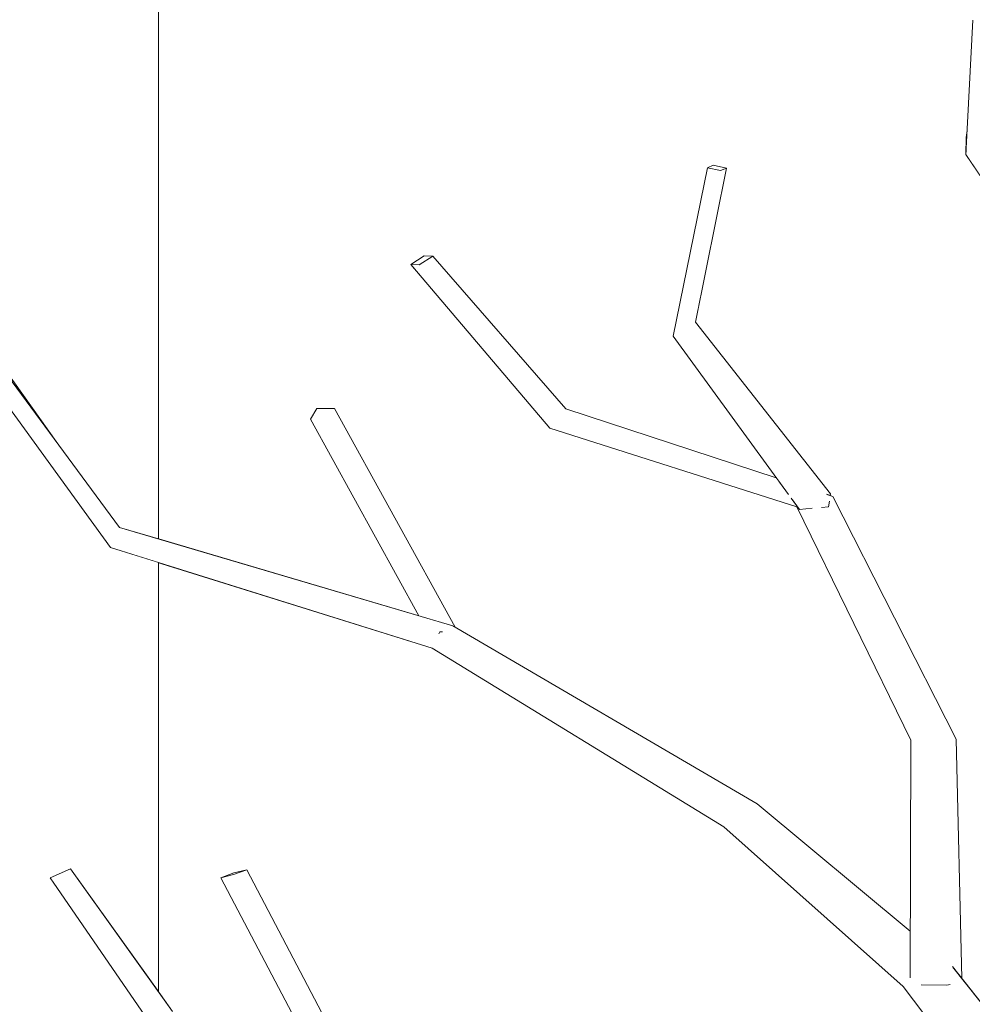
# Model space of a CAD drawing. Extents: x -289599 to -184549, y 66678 to 295474.
# Tile 154 of 256: x -266507 to -266319, y 71768 to 71963. Entities that reach past the tile are written whole.
import ezdxf

# ---------------------------------------------------------------- set-up
doc = ezdxf.new("R2010")
doc.units = 0
doc.header["$MEASUREMENT"] = 0
doc.linetypes.add('Wipeout_Contour', pattern=[1000, 0, -1000])
doc.layers.add('arch drzewa', color=8, linetype='Continuous')
doc.layers.add('Model Ściany', color=8, linetype='Continuous')
doc.layers.add('arch drzewa_Nr_Pióra__4', color=8, linetype='Continuous', lineweight=9)
doc.layers.add('Model Ściany_Nr_Pióra__7', color=8, linetype='Continuous', lineweight=13)

msp = doc.modelspace()

# ---------------------------------------------------------------- wipeouts: each hides what was drawn before it
at = {"color": 254, "linetype": 'Wipeout_Contour', "lineweight": 0, "ltscale": 7759552.137694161}
msp.add_wipeout([(-266479.89, 73943.5), (-266529.89, 73943.5), (-266529.89, 71757.38), (-266528.64, 71751.62), (-266511.5, 71748.38), (-266479.89, 71721.42), (-266479.89, 71763.31), (-266481, 71763.94), (-266501.28, 71793.44), (-266497.29, 71795.22), (-266479.89, 71770.93), (-266479.89, 71855.77), (-266489.35, 71858.73), (-266517.5, 71897.52), (-266514.7, 71899.45), (-266513.61, 71898.67), (-266500.12, 71879.69), (-266487.6, 71862.71), (-266479.89, 71860.43), (-266479.89, 72098.57), (-266498.17, 72117.93), (-266497.35, 72119.18), (-266495.11, 72119.92), (-266479.89, 72104.48)], dxfattribs=at).dxf.layer = 'Model Ściany'

# ---------------------------------------------------------------- next in the draw order: wipeouts: each hides what was drawn before it
at = {"color": 254, "linetype": 'Wipeout_Contour', "lineweight": 0, "ltscale": 11955373.70030712}
msp.add_wipeout([(-266479.89, 71855.77), (-266479.89, 71770.93), (-266477.09, 71767.03), (-266444.16, 71748.98), (-266467.59, 71793.47), (-266464.97, 71794.44), (-266462.45, 71795.05), (-266435.77, 71744.38), (-266434.44, 71743.65), (-266399.41, 71719.01), (-266388.92, 71656.11), (-266385.39, 71653.39), (-266376.62, 71667.3), (-266372.94, 71667.54), (-266372.15, 71664.98), (-266379.12, 71649.67), (-266379.55, 71648.9), (-266377.2, 71647.1), (-266366.81, 71641.37), (-266364.1, 71640.5), (-266363.57, 71639.58), (-266349.42, 71631.77), (-266343.81, 71626.14), (-266340.49, 71638.14), (-266336.54, 71656.82), (-266323.29, 71684.31), (-266322.65, 71712.86), (-266335.69, 71728.58), (-266338.23, 71731.59), (-266337.71, 71747.93), (-266333.75, 71748.21), (-266333.11, 71732.02), (-266319.09, 71716.89), (-266303.83, 71733.91), (-266332.73, 71771.96), (-266368.15, 71803.53), (-266425.78, 71838.86)], dxfattribs=at).dxf.layer = 'Model Ściany'

# ---------------------------------------------------------------- next in the draw order: wipeouts: each hides what was drawn before it
at = {"color": 254, "linetype": 'Wipeout_Contour', "lineweight": 0, "ltscale": 15188087.62771807}
msp.add_wipeout([(-266479.89, 71860.43), (-266428.4, 71845.21), (-266449.83, 71884.07), (-266448.61, 71886.21), (-266445.07, 71886.17), (-266421.25, 71842.97), (-266361.57, 71808.06), (-266331.3, 71782.89), (-266331.2, 71820.67), (-266353.72, 71866.74), (-266402.52, 71882.33), (-266430.02, 71914.64), (-266427.35, 71916.35), (-266425.68, 71916.33), (-266399.36, 71886.11), (-266357.78, 71872.5), (-266378.16, 71900.47), (-266371.39, 71933.79), (-266370.23, 71934.27), (-266367.63, 71933.72), (-266373.73, 71903.25), (-266347.09, 71869.33), (-266347.13, 71869.02), (-266346.6, 71868.84), (-266322.23, 71820.83), (-266321.13, 71773.58), (-266290.94, 71735.3), (-266290.99, 71743.4), (-266317.65, 71817.19), (-266318.11, 71861.19), (-266301.21, 71907.91), (-266302.84, 71910.65), (-266320.34, 71936.41), (-266320.23, 71939.76), (-266320.09, 71941.15), (-266318.92, 71962.94), (-266318.12, 71963.74), (-266319.28, 71966.28), (-266323.73, 71972.09), (-266342.4, 71994.97), (-266343.09, 71995.68), (-266343.76, 71995.67), (-266343.78, 71996.38), (-266400.1, 72054.07), (-266400.28, 72053.97), (-266461.84, 72079.46), (-266479.89, 72098.57)], dxfattribs=at).dxf.layer = 'Model Ściany'

# ---------------------------------------------------------------- next in the draw order: wipeouts: each hides what was drawn before it
at = {"color": 254, "linetype": 'Wipeout_Contour', "lineweight": 0, "ltscale": 1292393.305829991}
msp.add_wipeout([(-266320.34, 71936.41), (-266297.82, 71910.53), (-266297.45, 71911.46), (-266315.2, 71939.03)], dxfattribs=at).dxf.layer = 'arch drzewa'
at = {"color": 254, "linetype": 'Wipeout_Contour', "lineweight": 0, "ltscale": 1292623.019786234}
msp.add_wipeout([(-266400.44, 71882.96), (-266357.12, 71871.6), (-266357.78, 71872.5), (-266399.36, 71886.11)], dxfattribs=at).dxf.layer = 'arch drzewa'
at = {"color": 254, "linetype": 'Wipeout_Contour', "lineweight": 0, "ltscale": 1292421.673560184}
msp.add_wipeout([(-266361.57, 71808.06), (-266368.15, 71803.53), (-266331.3, 71781.07), (-266331.3, 71782.89)], dxfattribs=at).dxf.layer = 'arch drzewa'
at = {"color": 254, "linetype": 'Wipeout_Contour', "lineweight": 0, "ltscale": 969727.797873}
msp.add_wipeout([(-266477.09, 71767.03), (-266497.29, 71795.22), (-266501.28, 71793.44)], dxfattribs=at).dxf.layer = 'arch drzewa'
at = {"color": 254, "linetype": 'Wipeout_Contour', "lineweight": 0, "ltscale": 1292875.366304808}
msp.add_wipeout([(-266465.07, 71794.08), (-266462.45, 71795.05), (-266464.97, 71794.44), (-266467.59, 71793.47)], dxfattribs=at).dxf.layer = 'arch drzewa'
at = {"color": 254, "linetype": 'Wipeout_Contour', "lineweight": 0, "ltscale": 2584548.356798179}
msp.add_wipeout([(-266332.73, 71771.96), (-266290.92, 71731.74), (-266290.94, 71735.3), (-266322.92, 71775.85), (-266323.49, 71772.33), (-266324.07, 71772.25), (-266328.69, 71772.33), (-266329.93, 71773.15)], dxfattribs=at).dxf.layer = 'arch drzewa'
at = {"color": 254, "linetype": 'Wipeout_Contour', "lineweight": 0, "ltscale": 62697534.64981327}
msp.add_wipeout([(-266479.89, 72104.48), (-266459.03, 72083.33), (-266408.5, 72063.94), (-266437.84, 72099.01), (-266439.09, 72099.59), (-266441.21, 72101.29), (-266440.37, 72102.03), (-266442.28, 72104.32), (-266438.84, 72138.54), (-266445.15, 72162.07), (-266441.12, 72162.95), (-266433.45, 72138.4), (-266436.49, 72107.14), (-266429.61, 72099.24), (-266406.74, 72088.8), (-266404.33, 72087.77), (-266370.15, 72061.24), (-266369.82, 72061.4), (-266374.01, 72066.7), (-266372.24, 72068.76), (-266369.14, 72068.94), (-266358.91, 72056.4), (-266349.23, 72055.16), (-266352.05, 72063.27), (-266362.74, 72086.77), (-266361.4, 72090.16), (-266369.02, 72112.09), (-266373.64, 72143.81), (-266387.09, 72176.11), (-266386.69, 72177.05), (-266383.15, 72177.38), (-266368.15, 72143.64), (-266366.31, 72134.74), (-266362.94, 72176.46), (-266362.19, 72176.89), (-266358.35, 72176.62), (-266363.02, 72118.85), (-266361.8, 72112.92), (-266357.12, 72100.98), (-266348.78, 72122.05), (-266342.03, 72157.87), (-266340.89, 72157.76), (-266339.42, 72157.6), (-266345.15, 72121.2), (-266355, 72095.59), (-266338.33, 72053.1), (-266319.17, 71996.13), (-266304.34, 71966.15), (-266282.39, 71947.05), (-266281.32, 71955.82), (-266282.39, 71956.02), (-266293.48, 72046.01), (-266290.45, 72051.18), (-266308.29, 72119.36), (-266298.8, 72139.48), (-266310.41, 72179.22), (-266362.59, 72212.28), (-266410.2, 72221.23), (-266445.24, 72232.76), (-266475.51, 72248.99), (-266474.82, 72250.7), (-266472.99, 72251.89), (-266442.53, 72236.48), (-266423.75, 72230.72), (-266447.69, 72245.82), (-266445.43, 72248.22), (-266443.98, 72248.03), (-266409.72, 72226.42), (-266406.79, 72225.52), (-266357.03, 72216.58), (-266313.47, 72189.69), (-266324.85, 72228.61), (-266340.76, 72271.62), (-266355.97, 72301.27), (-266368.51, 72332.97), (-266367.88, 72334.03), (-266364.1, 72334.74), (-266350.29, 72304.25), (-266338.45, 72283.97), (-266335.76, 72317.86), (-266333.61, 72318.23), (-266330.34, 72317.78), (-266333.68, 72275.8), (-266332.52, 72273.81), (-266325.34, 72256.98), (-266325.81, 72263.49), (-266317.3, 72295.47), (-266318.45, 72315.98), (-266319.15, 72323.52), (-266318.94, 72324.84), (-266315.22, 72324.9), (-266314.56, 72315.54), (-266312.38, 72295.52), (-266319.52, 72262.52), (-266316.3, 72235.78), (-266314.05, 72230.52), (-266304.43, 72199.64), (-266293.22, 72235.91), (-266291.78, 72235.93), (-266288.14, 72235.18), (-266300.55, 72192.45), (-266290.4, 72168.38), (-266280.62, 72183.06), (-266279.34, 72188.88), (-266279.02, 72192.09), (-266275.3, 72228.12), (-266275.43, 72228.15), (-266275.36, 72228.28), (-266275.26, 72228.49), (-266274.74, 72233.55), (-266277.35, 72269.89), (-266290.18, 72292.37), (-266290.06, 72293.74), (-266312.16, 72324.09), (-266308.92, 72325.73), (-266307.51, 72324.72), (-266289.5, 72299.98), (-266288.73, 72308.47), (-266291.79, 72316.29), (-266295.1, 72352.21), (-266294.57, 72353.69), (-266298.58, 72363.86), (-266296.88, 72365.13), (-266293.71, 72365.28), (-266291.98, 72360.9), (-266285.25, 72379.66), (-266284.33, 72379.51), (-266281.79, 72378.98), (-266289.67, 72355.05), (-266282.39, 72336.59), (-266282.78, 72341.77), (-266282.77, 72341.99), (-266280.98, 72342.19), (-266279.21, 72342.16), (-266275.36, 72301.9), (-266268.56, 72322.95), (-266264.72, 72368.41), (-266263.12, 72368.51), (-266260.97, 72368.3), (-266263.75, 72322.65), (-266273.67, 72288.45), (-266273.66, 72288.42), (-266273.68, 72288.42), (-266273.91, 72287.62), (-266274, 72287.55), (-266273.34, 72280.72), (-266272.66, 72273.93), (-266263.18, 72257.47), (-266259.64, 72268.14), (-266258.16, 72282.48), (-266262.27, 72292.7), (-266261.54, 72328.57), (-266258.88, 72329.22), (-266256.7, 72328.42), (-266256.3, 72300.51), (-266255.42, 72309.05), (-266252.84, 72308.95), (-266252.14, 72308.74), (-266253.96, 72289.14), (-266253.21, 72287.5), (-266251.57, 72292.45), (-266229.23, 72312.87), (-266211.71, 72345.54), (-266208.7, 72345.09), (-266207.54, 72343.88), (-266224.35, 72309.78), (-266228.96, 72305.29), (-266228.3, 72272.08), (-266249.66, 72251.13), (-266251.64, 72238.1), (-266217.31, 72272.92), (-266198.45, 72301.68), (-266172.57, 72329.77), (-266169.48, 72328.15), (-266169.79, 72327.8), (-266195.08, 72298.52), (-266201.9, 72287.07), (-266184.58, 72303.64), (-266182.17, 72302.36), (-266180.28, 72300.96), (-266211.3, 72271.29), (-266212.11, 72269.93), (-266253.46, 72226.1), (-266262.71, 72187.75), (-266232.65, 72196.56), (-266239.03, 72219.09), (-266235.53, 72219.81), (-266233.99, 72220.01), (-266226.1, 72198.48), (-266219.08, 72200.54), (-266198.43, 72244.31), (-266149.89, 72273.37), (-266149.89, 73993.5), (-266479.89, 73993.5)], dxfattribs=at).dxf.layer = 'Model Ściany'

# ---------------------------------------------------------------- next in the draw order: wipeouts: each hides what was drawn before it
at = {"color": 254, "linetype": 'Wipeout_Contour', "lineweight": 0, "ltscale": 1615455.274931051}
msp.add_wipeout([(-266320.34, 71936.41), (-266300.25, 71906.83), (-266296.81, 71906.48), (-266298.56, 71908.46), (-266297.82, 71910.53)], dxfattribs=at).dxf.layer = 'arch drzewa'
at = {"color": 254, "linetype": 'Wipeout_Contour', "lineweight": 0, "ltscale": 969502.198182}
msp.add_wipeout([(-266361.57, 71808.06), (-266421.69, 71843.22), (-266425.78, 71838.86)], dxfattribs=at).dxf.layer = 'arch drzewa'
at = {"color": 254, "linetype": 'Wipeout_Contour', "lineweight": 0, "ltscale": 1292326.519956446}
msp.add_wipeout([(-266322.23, 71820.83), (-266325.7, 71820.52), (-266321.2, 71773.68), (-266321.13, 71773.58)], dxfattribs=at).dxf.layer = 'arch drzewa'
at = {"color": 254, "linetype": 'Wipeout_Contour', "lineweight": 0, "ltscale": 969704.788441}
msp.add_wipeout([(-266501.28, 71793.44), (-266481, 71763.94), (-266477.09, 71767.03)], dxfattribs=at).dxf.layer = 'arch drzewa'
at = {"color": 254, "linetype": 'Wipeout_Contour', "lineweight": 0, "ltscale": 1939161.124297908}
msp.add_wipeout([(-266465.07, 71794.08), (-266467.59, 71793.47), (-266441.12, 71743.2), (-266438.11, 71741.58), (-266437.16, 71740.99), (-266437.12, 71741)], dxfattribs=at).dxf.layer = 'arch drzewa'
at = {"color": 254, "linetype": 'Wipeout_Contour', "lineweight": 0, "ltscale": 1292186.103602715}
msp.add_wipeout([(-266332.73, 71771.96), (-266293.02, 71719.68), (-266290.85, 71719.82), (-266290.92, 71731.74)], dxfattribs=at).dxf.layer = 'arch drzewa'

# ---------------------------------------------------------------- next in the draw order: linework, layer by layer
at = {"layer": 'arch drzewa_Nr_Pióra__4', "linetype": 'Continuous'}
for p, q in [((-266497.29, 71795.22), (-266501.28, 71793.44)), ((-266477.09, 71767.03), (-266497.29, 71795.22)), ((-266481, 71763.94), (-266501.28, 71793.44))]:
    msp.add_line(p, q, dxfattribs=at)

# ---------------------------------------------------------------- next in the draw order: wipeouts: each hides what was drawn before it
at = {"color": 254, "linetype": 'Wipeout_Contour', "lineweight": 0, "ltscale": 969340.971663}
msp.add_wipeout([(-266320.34, 71936.41), (-266315.2, 71939.03), (-266318.92, 71962.94)], dxfattribs=at).dxf.layer = 'arch drzewa'
at = {"color": 254, "linetype": 'Wipeout_Contour', "lineweight": 0, "ltscale": 969704.234551}
msp.add_wipeout([(-266421.69, 71843.22), (-266487.6, 71862.71), (-266489.35, 71858.73)], dxfattribs=at).dxf.layer = 'arch drzewa'
at = {"color": 254, "linetype": 'Wipeout_Contour', "lineweight": 0, "ltscale": 969572.875641}
msp.add_wipeout([(-266424.27, 71842.07), (-266424.42, 71841.83), (-266423.93, 71842.07)], dxfattribs=at).dxf.layer = 'arch drzewa'
at = {"color": 254, "linetype": 'Wipeout_Contour', "lineweight": 0, "ltscale": 1615393.845778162}
msp.add_wipeout([(-266325.7, 71820.52), (-266324.07, 71772.25), (-266323.49, 71772.33), (-266322.92, 71775.85), (-266321.2, 71773.68)], dxfattribs=at).dxf.layer = 'arch drzewa'
at = {"color": 254, "linetype": 'Wipeout_Contour', "lineweight": 0, "ltscale": 1615466.278508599}
msp.add_wipeout([(-266331.3, 71781.07), (-266368.15, 71803.53), (-266332.73, 71771.96), (-266329.93, 71773.15), (-266331.32, 71773.95)], dxfattribs=at).dxf.layer = 'arch drzewa'
at = {"color": 254, "linetype": 'Wipeout_Contour', "lineweight": 0, "ltscale": 1939149.287495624}
msp.add_wipeout([(-266465.07, 71794.08), (-266437.12, 71741), (-266437.04, 71741.03), (-266436.01, 71742.77), (-266435.4, 71743.67), (-266462.45, 71795.05)], dxfattribs=at).dxf.layer = 'arch drzewa'

# ---------------------------------------------------------------- next in the draw order: linework, layer by layer
at = {"layer": 'arch drzewa_Nr_Pióra__4', "linetype": 'Continuous'}
for p, q in [((-266462.45, 71795.05), (-266465.07, 71794.08)), ((-266464.97, 71794.44), (-266462.45, 71795.05)), ((-266435.33, 71743.55), (-266462.45, 71795.05)), ((-266467.59, 71793.47), (-266464.97, 71794.44)), ((-266465.07, 71794.08), (-266467.59, 71793.47)), ((-266441.06, 71743.09), (-266467.59, 71793.47)), ((-266290.94, 71735.3), (-266322.96, 71775.91))]:
    msp.add_line(p, q, dxfattribs=at)
at = {"layer": 'Model Ściany_Nr_Pióra__7', "linetype": 'Continuous'}
for p, q in [((-266479.89, 71860.43), (-266479.89, 72098.57)), ((-266479.89, 71770.93), (-266479.89, 71855.77))]:
    msp.add_line(p, q, dxfattribs=at)

# ---------------------------------------------------------------- next in the draw order: wipeouts: each hides what was drawn before it
at = {"color": 254, "linetype": 'Wipeout_Contour', "lineweight": 0, "ltscale": 969342.099715}
msp.add_wipeout([(-266320.23, 71939.76), (-266320.34, 71936.41), (-266320.09, 71941.15)], dxfattribs=at).dxf.layer = 'arch drzewa'
at = {"color": 254, "linetype": 'Wipeout_Contour', "lineweight": 0, "ltscale": 969845.117537}
msp.add_wipeout([(-266487.6, 71862.71), (-266514.7, 71899.45), (-266517.5, 71897.52)], dxfattribs=at).dxf.layer = 'arch drzewa'
at = {"color": 254, "linetype": 'Wipeout_Contour', "lineweight": 0, "ltscale": 1616017.948780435}
msp.add_wipeout([(-266445.07, 71886.17), (-266448.61, 71886.21), (-266425.53, 71844.36), (-266421.69, 71843.22), (-266421.25, 71842.97)], dxfattribs=at).dxf.layer = 'arch drzewa'
at = {"color": 254, "linetype": 'Wipeout_Contour', "lineweight": 0, "ltscale": 969441.177249}
msp.add_wipeout([(-266425.78, 71838.86), (-266368.15, 71803.53), (-266361.57, 71808.06)], dxfattribs=at).dxf.layer = 'arch drzewa'
at = {"color": 254, "linetype": 'Wipeout_Contour', "lineweight": 0, "ltscale": 969263.000496}
msp.add_wipeout([(-266324.07, 71772.25), (-266325.7, 71820.52), (-266331.2, 71820.67)], dxfattribs=at).dxf.layer = 'arch drzewa'

# ---------------------------------------------------------------- next in the draw order: linework, layer by layer
at = {"layer": 'arch drzewa_Nr_Pióra__4', "linetype": 'Continuous'}
for p, q in [((-266361.57, 71808.06), (-266421.69, 71843.22)), ((-266368.15, 71803.53), (-266425.78, 71838.86)), ((-266332.73, 71771.96), (-266368.15, 71803.53))]:
    msp.add_line(p, q, dxfattribs=at)

# ---------------------------------------------------------------- next in the draw order: wipeouts: each hides what was drawn before it
at = {"color": 254, "linetype": 'Wipeout_Contour', "lineweight": 0, "ltscale": 2261778.639997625}
msp.add_wipeout([(-266331.28, 71992.67), (-266314.27, 71963.14), (-266314.24, 71963.13), (-266314.24, 71963.1), (-266292.03, 71924.55), (-266291.04, 71926.41), (-266325.25, 71994.47)], dxfattribs=at).dxf.layer = 'arch drzewa'
at = {"color": 254, "linetype": 'Wipeout_Contour', "lineweight": 0, "ltscale": 969811.159472}
msp.add_wipeout([(-266517.5, 71897.52), (-266489.35, 71858.73), (-266487.6, 71862.71)], dxfattribs=at).dxf.layer = 'arch drzewa'
at = {"color": 254, "linetype": 'Wipeout_Contour', "lineweight": 0, "ltscale": 1292840.265430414}
msp.add_wipeout([(-266449.83, 71884.07), (-266428.4, 71845.21), (-266425.53, 71844.36), (-266448.61, 71886.21)], dxfattribs=at).dxf.layer = 'arch drzewa'
at = {"color": 254, "linetype": 'Wipeout_Contour', "lineweight": 0, "ltscale": 969572.718803}
msp.add_wipeout([(-266423.93, 71842.07), (-266424.4, 71842.3), (-266424.27, 71842.07)], dxfattribs=at).dxf.layer = 'arch drzewa'
at = {"color": 254, "linetype": 'Wipeout_Contour', "lineweight": 0, "ltscale": 1615419.377668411}
msp.add_wipeout([(-266331.2, 71820.67), (-266331.32, 71773.95), (-266329.93, 71773.15), (-266328.69, 71772.33), (-266324.07, 71772.25)], dxfattribs=at).dxf.layer = 'arch drzewa'

# ---------------------------------------------------------------- next in the draw order: linework, layer by layer
at = {"layer": 'arch drzewa_Nr_Pióra__4', "linetype": 'Continuous'}
for p, q in [((-266448.61, 71886.21), (-266449.83, 71884.07)), ((-266445.07, 71886.17), (-266448.61, 71886.21)), ((-266425.78, 71838.86), (-266489.35, 71858.73)), ((-266331.3, 71782.89), (-266361.57, 71808.06)), ((-266293.02, 71719.68), (-266332.73, 71771.96)), ((-266324.07, 71772.25), (-266329.14, 71772.33)), ((-266323.43, 71772.34), (-266324.07, 71772.25))]:
    msp.add_line(p, q, dxfattribs=at)

# ---------------------------------------------------------------- next in the draw order: wipeouts: each hides what was drawn before it
at = {"color": 254, "linetype": 'Wipeout_Contour', "lineweight": 0, "ltscale": 1292422.211595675}
msp.add_wipeout([(-266325.25, 71994.47), (-266288.9, 71930.42), (-266287.75, 71932.6), (-266319.17, 71996.13)], dxfattribs=at).dxf.layer = 'arch drzewa'
at = {"color": 254, "linetype": 'Wipeout_Contour', "lineweight": 0, "ltscale": 969600.946331}
msp.add_wipeout([(-266399.36, 71886.11), (-266425.68, 71916.33), (-266428.35, 71914.62)], dxfattribs=at).dxf.layer = 'arch drzewa'
at = {"color": 254, "linetype": 'Wipeout_Contour', "lineweight": 0, "ltscale": 969857.920742}
msp.add_wipeout([(-266514.7, 71899.45), (-266500.12, 71879.69), (-266513.61, 71898.67)], dxfattribs=at).dxf.layer = 'arch drzewa'
at = {"color": 254, "linetype": 'Wipeout_Contour', "lineweight": 0, "ltscale": 2584950.104572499}
msp.add_wipeout([(-266349.89, 71867.22), (-266322.23, 71820.83), (-266346.6, 71868.84), (-266347.6, 71868.35), (-266347.31, 71867.78), (-266347.46, 71866.78), (-266348.74, 71866.66), (-266349.68, 71867.33)], dxfattribs=at).dxf.layer = 'arch drzewa'
at = {"color": 254, "linetype": 'Wipeout_Contour', "lineweight": 0, "ltscale": 969573.090355}
msp.add_wipeout([(-266424.4, 71842.3), (-266424.42, 71841.83), (-266424.27, 71842.07)], dxfattribs=at).dxf.layer = 'arch drzewa'

# ---------------------------------------------------------------- next in the draw order: linework, layer by layer
at = {"layer": 'arch drzewa_Nr_Pióra__4', "linetype": 'Continuous'}
for p, q in [((-266487.6, 71862.71), (-266514.7, 71899.45)), ((-266500.12, 71879.69), (-266513.61, 71898.67)), ((-266489.35, 71858.73), (-266517.5, 71897.52)), ((-266421.69, 71843.22), (-266487.6, 71862.71)), ((-266424.27, 71842.07), (-266424.5, 71841.69)), ((-266423.74, 71842.07), (-266424.27, 71842.07))]:
    msp.add_line(p, q, dxfattribs=at)

# ---------------------------------------------------------------- next in the draw order: wipeouts: each hides what was drawn before it
at = {"color": 254, "linetype": 'Wipeout_Contour', "lineweight": 0, "ltscale": 969297.031003}
msp.add_wipeout([(-266325.25, 71994.47), (-266291.04, 71926.41), (-266288.9, 71930.42)], dxfattribs=at).dxf.layer = 'arch drzewa'
at = {"color": 254, "linetype": 'Wipeout_Contour', "lineweight": 0, "ltscale": 969369.08129}
msp.add_wipeout([(-266346.6, 71868.84), (-266347.78, 71869.23), (-266347.75, 71869.14)], dxfattribs=at).dxf.layer = 'arch drzewa'
at = {"color": 254, "linetype": 'Wipeout_Contour', "lineweight": 0, "ltscale": 969302.538708}
msp.add_wipeout([(-266349.89, 71867.22), (-266325.7, 71820.52), (-266322.23, 71820.83)], dxfattribs=at).dxf.layer = 'arch drzewa'

# ---------------------------------------------------------------- next in the draw order: linework, layer by layer
at = {"layer": 'arch drzewa_Nr_Pióra__4', "linetype": 'Continuous'}
for p, q in [((-266320.34, 71936.41), (-266318.92, 71962.94)), ((-266320.23, 71939.76), (-266320.09, 71941.15)), ((-266320.34, 71936.41), (-266320.23, 71939.76)), ((-266320.34, 71936.41), (-266320.26, 71937.28)), ((-266300.25, 71906.83), (-266320.34, 71936.41)), ((-266321.13, 71773.58), (-266322.23, 71820.83))]:
    msp.add_line(p, q, dxfattribs=at)

# ---------------------------------------------------------------- next in the draw order: wipeouts: each hides what was drawn before it
at = {"color": 254, "linetype": 'Wipeout_Contour', "lineweight": 0, "ltscale": 969368.74592}
msp.add_wipeout([(-266347.75, 71869.14), (-266347.6, 71868.35), (-266346.6, 71868.84)], dxfattribs=at).dxf.layer = 'arch drzewa'
at = {"color": 254, "linetype": 'Wipeout_Contour', "lineweight": 0, "ltscale": 2261850.876850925}
msp.add_wipeout([(-266353.72, 71866.74), (-266325.7, 71820.52), (-266349.89, 71867.22), (-266350.39, 71867.16), (-266350.84, 71866.47), (-266353.22, 71866.25), (-266353.6, 71866.76)], dxfattribs=at).dxf.layer = 'arch drzewa'

# ---------------------------------------------------------------- next in the draw order: wipeouts: each hides what was drawn before it
at = {"color": 254, "linetype": 'Wipeout_Contour', "lineweight": 0, "ltscale": 969314.723042}
msp.add_wipeout([(-266353.72, 71866.74), (-266331.2, 71820.67), (-266325.7, 71820.52)], dxfattribs=at).dxf.layer = 'arch drzewa'

# ---------------------------------------------------------------- next in the draw order: linework, layer by layer
at = {"layer": 'arch drzewa_Nr_Pióra__4', "linetype": 'Continuous'}
msp.add_line((-266331.32, 71773.69), (-266331.2, 71820.67), dxfattribs=at)

# ---------------------------------------------------------------- next in the draw order: wipeouts: each hides what was drawn before it
at = {"color": 254, "linetype": 'Wipeout_Contour', "lineweight": 0, "ltscale": 1615693.302822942}
msp.add_wipeout([(-266357.12, 71871.6), (-266400.44, 71882.96), (-266349.89, 71867.22), (-266349.68, 71867.33), (-266355.45, 71869.31)], dxfattribs=at).dxf.layer = 'arch drzewa'

# ---------------------------------------------------------------- next in the draw order: wipeouts: each hides what was drawn before it
at = {"color": 254, "linetype": 'Wipeout_Contour', "lineweight": 0, "ltscale": 969482.676876}
msp.add_wipeout([(-266400.44, 71882.96), (-266402.52, 71882.33), (-266349.89, 71867.22)], dxfattribs=at).dxf.layer = 'arch drzewa'

# ---------------------------------------------------------------- next in the draw order: wipeouts: each hides what was drawn before it
at = {"color": 254, "linetype": 'Wipeout_Contour', "lineweight": 0, "ltscale": 1938819.397643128}
msp.add_wipeout([(-266349.89, 71867.22), (-266402.52, 71882.33), (-266353.72, 71866.74), (-266353.6, 71866.76), (-266354.79, 71868.4), (-266350.39, 71867.16)], dxfattribs=at).dxf.layer = 'arch drzewa'

# ---------------------------------------------------------------- next in the draw order: wipeouts: each hides what was drawn before it
at = {"color": 254, "linetype": 'Wipeout_Contour', "lineweight": 0, "ltscale": 969568.923093}
msp.add_wipeout([(-266428.35, 71914.62), (-266400.44, 71882.96), (-266399.36, 71886.11)], dxfattribs=at).dxf.layer = 'arch drzewa'
at = {"color": 254, "linetype": 'Wipeout_Contour', "lineweight": 0, "ltscale": 969436.870983}
msp.add_wipeout([(-266373.73, 71903.25), (-266374.42, 71900.89), (-266347.09, 71869.33)], dxfattribs=at).dxf.layer = 'arch drzewa'

# ---------------------------------------------------------------- next in the draw order: wipeouts: each hides what was drawn before it
at = {"color": 254, "linetype": 'Wipeout_Contour', "lineweight": 0, "ltscale": 969475.858698}
msp.add_wipeout([(-266373.73, 71903.25), (-266367.63, 71933.72), (-266368.79, 71933.24)], dxfattribs=at).dxf.layer = 'arch drzewa'
at = {"color": 254, "linetype": 'Wipeout_Contour', "lineweight": 0, "ltscale": 969604.992894}
msp.add_wipeout([(-266400.44, 71882.96), (-266428.35, 71914.62), (-266430.02, 71914.64)], dxfattribs=at).dxf.layer = 'arch drzewa'
at = {"color": 254, "linetype": 'Wipeout_Contour', "lineweight": 0, "ltscale": 2585020.978578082}
msp.add_wipeout([(-266374.42, 71900.89), (-266347.46, 71866.78), (-266347.31, 71867.78), (-266347.6, 71868.35), (-266347.75, 71869.14), (-266347.78, 71869.23), (-266347.13, 71869.02), (-266347.09, 71869.33)], dxfattribs=at).dxf.layer = 'arch drzewa'

# ---------------------------------------------------------------- next in the draw order: wipeouts: each hides what was drawn before it
at = {"color": 254, "linetype": 'Wipeout_Contour', "lineweight": 0, "ltscale": 969572.632921}
msp.add_wipeout([(-266430.02, 71914.64), (-266402.52, 71882.33), (-266400.44, 71882.96)], dxfattribs=at).dxf.layer = 'arch drzewa'
at = {"color": 254, "linetype": 'Wipeout_Contour', "lineweight": 0, "ltscale": 969440.330763}
msp.add_wipeout([(-266374.42, 71900.89), (-266378.16, 71900.47), (-266347.46, 71866.78)], dxfattribs=at).dxf.layer = 'arch drzewa'

# ---------------------------------------------------------------- next in the draw order: linework, layer by layer
at = {"layer": 'arch drzewa_Nr_Pióra__4', "linetype": 'Continuous'}
for p, q in [((-266421.25, 71842.97), (-266445.07, 71886.17)), ((-266428.4, 71845.21), (-266449.83, 71884.07))]:
    msp.add_line(p, q, dxfattribs=at)

# ---------------------------------------------------------------- next in the draw order: wipeouts: each hides what was drawn before it
at = {"color": 254, "linetype": 'Wipeout_Contour', "lineweight": 0, "ltscale": 1292850.254863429}
msp.add_wipeout([(-266425.68, 71916.33), (-266427.35, 71916.35), (-266430.02, 71914.64), (-266428.35, 71914.62)], dxfattribs=at).dxf.layer = 'arch drzewa'
at = {"color": 254, "linetype": 'Wipeout_Contour', "lineweight": 0, "ltscale": 1615664.018841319}
msp.add_wipeout([(-266347.46, 71866.78), (-266378.16, 71900.47), (-266355.45, 71869.31), (-266349.68, 71867.33), (-266348.74, 71866.66)], dxfattribs=at).dxf.layer = 'arch drzewa'

# ---------------------------------------------------------------- next in the draw order: linework, layer by layer
at = {"layer": 'arch drzewa_Nr_Pióra__4', "linetype": 'Continuous'}
for p, q in [((-266430.02, 71914.64), (-266427.35, 71916.35)), ((-266425.68, 71916.33), (-266428.35, 71914.62)), ((-266427.35, 71916.35), (-266425.68, 71916.33)), ((-266399.36, 71886.11), (-266425.68, 71916.33)), ((-266428.35, 71914.62), (-266430.02, 71914.64)), ((-266402.52, 71882.33), (-266430.02, 71914.64)), ((-266357.78, 71872.5), (-266399.36, 71886.11)), ((-266346.6, 71868.84), (-266347.84, 71869.25)), ((-266347.09, 71869.33), (-266347.13, 71869.02)), ((-266322.23, 71820.83), (-266346.6, 71868.84)), ((-266347.46, 71866.78), (-266348.85, 71866.65)), ((-266347.3, 71867.87), (-266347.46, 71866.78))]:
    msp.add_line(p, q, dxfattribs=at)

# ---------------------------------------------------------------- next in the draw order: wipeouts: each hides what was drawn before it
at = {"color": 254, "linetype": 'Wipeout_Contour', "lineweight": 0, "ltscale": 969473.491877}
msp.add_wipeout([(-266368.79, 71933.24), (-266374.42, 71900.89), (-266373.73, 71903.25)], dxfattribs=at).dxf.layer = 'arch drzewa'
at = {"color": 254, "linetype": 'Wipeout_Contour', "lineweight": 0, "ltscale": 1292509.925635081}
msp.add_wipeout([(-266350.39, 71867.16), (-266354.79, 71868.4), (-266353.22, 71866.25), (-266350.84, 71866.47)], dxfattribs=at).dxf.layer = 'arch drzewa'

# ---------------------------------------------------------------- next in the draw order: linework, layer by layer
at = {"layer": 'arch drzewa_Nr_Pióra__4', "linetype": 'Continuous'}
for p, q in [((-266353.72, 71866.74), (-266402.52, 71882.33)), ((-266353.22, 71866.25), (-266354.86, 71868.5)), ((-266331.2, 71820.67), (-266353.72, 71866.74)), ((-266350.67, 71866.48), (-266353.22, 71866.25))]:
    msp.add_line(p, q, dxfattribs=at)

# ---------------------------------------------------------------- next in the draw order: wipeouts: each hides what was drawn before it
at = {"color": 254, "linetype": 'Wipeout_Contour', "lineweight": 0, "ltscale": 969479.352926}
msp.add_wipeout([(-266374.42, 71900.89), (-266368.79, 71933.24), (-266371.39, 71933.79)], dxfattribs=at).dxf.layer = 'arch drzewa'

# ---------------------------------------------------------------- next in the draw order: wipeouts: each hides what was drawn before it
at = {"color": 254, "linetype": 'Wipeout_Contour', "lineweight": 0, "ltscale": 969480.163664}
msp.add_wipeout([(-266371.39, 71933.79), (-266378.16, 71900.47), (-266374.42, 71900.89)], dxfattribs=at).dxf.layer = 'arch drzewa'

# ---------------------------------------------------------------- next in the draw order: linework, layer by layer
at = {"layer": 'arch drzewa_Nr_Pióra__4', "linetype": 'Continuous'}
for p, q in [((-266347.09, 71869.33), (-266373.73, 71903.25)), ((-266355.39, 71869.23), (-266378.16, 71900.47))]:
    msp.add_line(p, q, dxfattribs=at)

# ---------------------------------------------------------------- next in the draw order: wipeouts: each hides what was drawn before it
at = {"color": 254, "linetype": 'Wipeout_Contour', "lineweight": 0, "ltscale": 1292641.997789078}
msp.add_wipeout([(-266367.63, 71933.72), (-266370.23, 71934.27), (-266371.39, 71933.79), (-266368.79, 71933.24)], dxfattribs=at).dxf.layer = 'arch drzewa'

# ---------------------------------------------------------------- next in the draw order: linework, layer by layer
at = {"layer": 'arch drzewa_Nr_Pióra__4', "linetype": 'Continuous'}
for p, q in [((-266378.16, 71900.47), (-266371.39, 71933.79)), ((-266373.73, 71903.25), (-266367.63, 71933.72)), ((-266371.39, 71933.79), (-266370.23, 71934.27)), ((-266368.79, 71933.24), (-266371.39, 71933.79)), ((-266370.23, 71934.27), (-266367.63, 71933.72)), ((-266367.63, 71933.72), (-266368.79, 71933.24))]:
    msp.add_line(p, q, dxfattribs=at)

doc.saveas('drawing.dxf')
